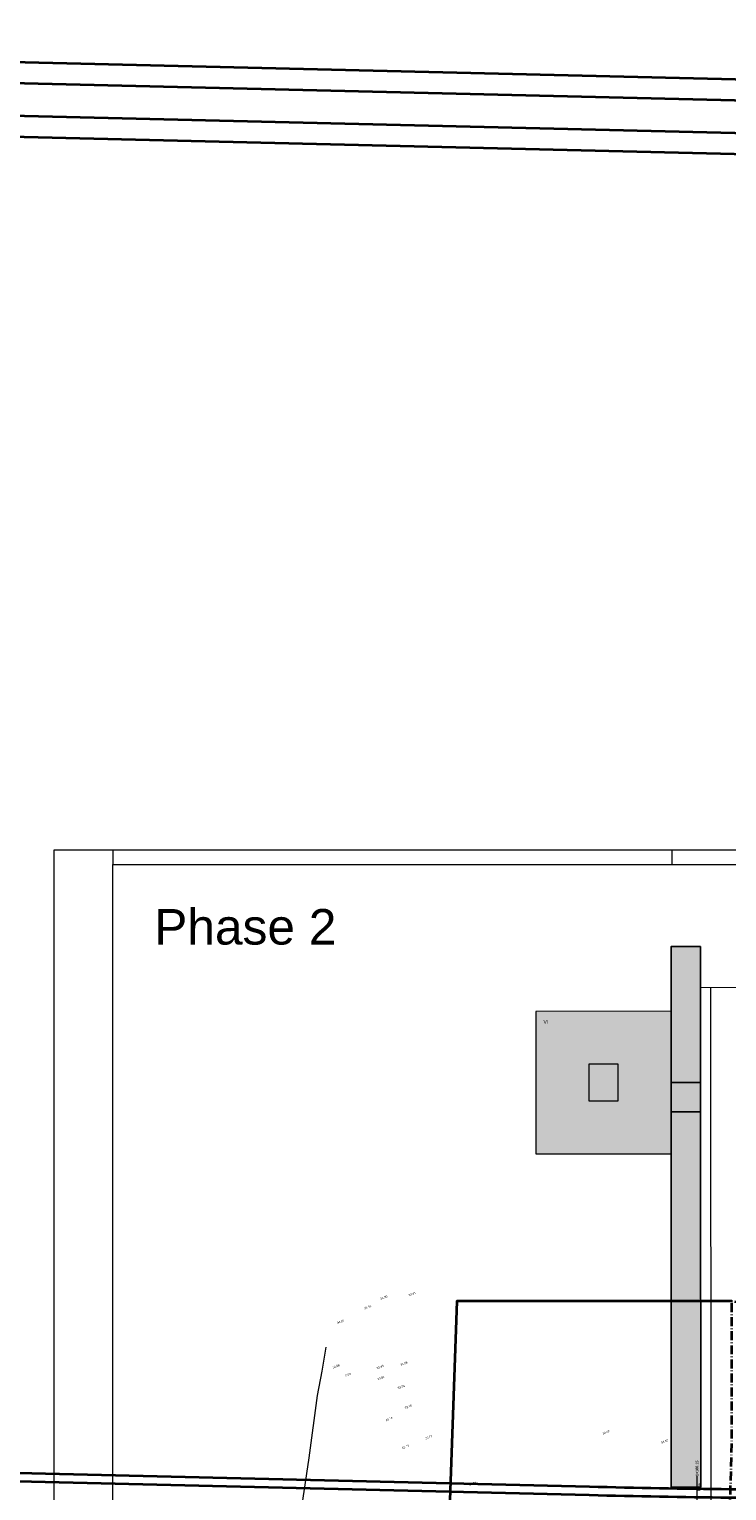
# Model space of a CAD drawing. Header units: metres. Extents: x -5203299 to 2078834, y 245743 to 5817682.
# Tile 226 of 256: x 366254 to 366373, y 5814224 to 5814473. Entities that reach past the tile are written whole.
import ezdxf

# ---------------------------------------------------------------- set-up
doc = ezdxf.new("R2010")
doc.units = ezdxf.units.M
doc.header["$LTSCALE"] = 0.5
for name, pattern in [('grob-A0TUTQFOZ9', [11, 3, -8]), ('ISO-02 Strichlinie', [3.81, 3.048, -0.762]), ('ISO-10 Strichpunktlinie', [4.699, 3.048, -0.762, 0.127, -0.762])]:
    doc.linetypes.add(name, pattern=pattern)
for name, color, linetype, lineweight in [('01.01_Text-Beschriftung Geschosse', 7, 'Continuous', 25), ('02.00_Gebäude-Dachlinien Neubau etc', 7, 'Continuous', 9), ('02.02_Nutzung. Gebäude-Gewerbe Neubau', 7, 'Continuous', 9), ('30 -39 Baustelle- Fläche', 7, 'Continuous', 15), ('70 -74 Zeichnungsblatt- 4 Plankopf Linie', 7, 'Continuous', 13), ('99.02_Vermesserplan-Höhe SWP', 7, 'Continuous', 18), ('99.02_Vermesserplan-Linie Zaun', 7, 'Continuous', 18), ('99.04_Erschließung_VP-KRA_S-LP-Krampnitz 1.BA$0$S-Beschriftung-2', 7, 'Continuous', 20), ('99.04_Erschließung_VP-S-Borde-Kantenstein', 7, 'Continuous', 25), ('Keine', 7, 'Continuous', 9)]:
    doc.layers.add(name, color=color, linetype=linetype, lineweight=lineweight)
for name, color, linetype, lineweight, true_color in [('99.04_1.BA Verkehrsanlagen-Achse', 1, 'Continuous', 20, 0xff0000), ('99.04_Erschließung_VP-KRA_S-LP-Krampnitz 1.BA$0$S-Achse', 1, 'Continuous', 20, 0xff0000), ('99.04_Erschließung_VP-S-Achse', 1, 'Continuous', 20, 0xff0000), ('99.04_Erschließung_VP-S-Farben-Gehweg-Betonsteinpflaster', 7, 'Continuous', 25, 0xffd6a8), ('99.04_Erschließung_VP-S-Farben-Grünflächen', 7, 'Continuous', 25, 0xc2e687), ('99.04_Gleisplanung VP 02_23-EB-1236L-A-FAHRKANTE', 150, 'Continuous', 35, 0x007fff), ('99.04_Gleisplanung VP 02_23-EB-1236R-A-FAHRKANTE', 150, 'Continuous', 35, 0x007fff)]:
    doc.layers.add(name, color=color, linetype=linetype, lineweight=lineweight, true_color=true_color)
doc.styles.add('Arial', font='arial.ttf')
doc.styles.add('Arial (bold)', font='arialbd.ttf')

# ---------------------------------------------------------------- blocks, each defined once
blk = doc.blocks.new('_23-07-06_Massenplan_TB_Weiterführende Schule (3D)')
at = {"layer": '02.02_Nutzung. Gebäude-Gewerbe Neubau', "linetype": 'Continuous', "lineweight": 0}
blk.add_hatch(color=9, dxfattribs=at).paths.add_polyline_path([(-252.44, 75.56), (-229.44, 75.58), (-229.46, 99.83), (-252.46, 99.81)])
at = {"layer": '99.04_Erschließung_VP-S-Farben-Gehweg-Betonsteinpflaster', "linetype": 'Continuous', "lineweight": 0, "true_color": 0xffd6a8}
blk.add_hatch(color=41, dxfattribs=at).paths.add_polyline_path([(-229.45, 87.73), (-229.44, 82.73), (-224.44, 82.73), (-224.45, 87.73)])
at = {"layer": '99.04_Erschließung_VP-S-Farben-Grünflächen', "linetype": 'Continuous', "lineweight": 0, "true_color": 0xc2e687}
for points in [[(-224.47, 110.84), (-229.47, 110.83), (-229.45, 87.73), (-224.45, 87.73)], [(-224.44, 82.73), (-229.44, 82.73), (-229.44, 18.89), (-224.39, 18.89)]]:
    blk.add_hatch(color=71, dxfattribs=at).paths.add_polyline_path(points)
at = {"layer": '02.00_Gebäude-Dachlinien Neubau etc', "flags": 128}
blk.add_lwpolyline([(-243.44, 84.57), (-238.44, 84.57), (-238.45, 90.82), (-243.45, 90.82)], close=True, dxfattribs=at)
at = {"layer": '02.02_Nutzung. Gebäude-Gewerbe Neubau', "flags": 128}
blk.add_lwpolyline([(-252.44, 75.56), (-229.44, 75.58), (-229.46, 99.83), (-252.46, 99.81)], close=True, dxfattribs=at)
at = {"layer": '99.02_Vermesserplan-Linie Zaun', "color": 7, "linetype": 'Continuous', "lineweight": 18}
for p, q in [((-288.78, 38.59), (-288.1, 42.68)), ((-289.55, 34.49), (-288.78, 38.59)), ((-290.96, 23.89), (-289.55, 34.49)), ((-292.86, 11.36), (-290.96, 23.89))]:
    blk.add_line(p, q, dxfattribs=at)
at = {"layer": '99.04_1.BA Verkehrsanlagen-Achse', "linetype": 'Continuous', "lineweight": 20}
blk.add_line((14.29, 104.04), (-224.46, 103.84), dxfattribs=at)
at = {"layer": '99.04_Erschließung_VP-KRA_S-LP-Krampnitz 1.BA$0$S-Achse', "linetype": 'Continuous'}
for p, q in [((14.29, 104.04), (-224.46, 103.84)), ((-222.64, 15.77), (-222.71, 103.84))]:
    blk.add_line(p, q, dxfattribs=at)
at = {"layer": '99.04_Erschließung_VP-KRA_S-LP-Krampnitz 1.BA$0$S-Beschriftung-2', "linetype": 'Continuous'}
blk.add_line((-225.06, 20.77), (-225.06, 15.77), dxfattribs=at)
at = {"layer": '99.04_Erschließung_VP-S-Achse', "linetype": 'Continuous'}
for p, q in [((14.29, 104.04), (-224.46, 103.84)), ((-222.64, 15.77), (-222.71, 103.84))]:
    blk.add_line(p, q, dxfattribs=at)
at = {"layer": '99.04_Erschließung_VP-S-Borde-Kantenstein', "lineweight": 9}
for p, q in [((-229.45, 87.73), (-224.45, 87.73)), ((-229.44, 82.73), (-224.44, 82.73))]:
    blk.add_line(p, q, dxfattribs=at)
at = {"layer": '99.04_Erschließung_VP-S-Farben-Gehweg-Betonsteinpflaster', "flags": 128}
blk.add_lwpolyline([(-229.45, 87.73), (-229.44, 82.73), (-224.44, 82.73), (-224.45, 87.73)], close=True, dxfattribs=at)
at = {"layer": '99.04_Erschließung_VP-S-Farben-Grünflächen', "flags": 128}
for points in [[(-224.47, 110.84), (-229.47, 110.83), (-229.45, 87.73), (-224.45, 87.73)], [(-224.44, 82.73), (-229.44, 82.73), (-229.44, 18.89), (-224.39, 18.89)]]:
    blk.add_lwpolyline(points, close=True, dxfattribs=at)
at = {"layer": '99.04_Gleisplanung VP 02_23-EB-1236R-A-FAHRKANTE', "flags": 128}
for points in [[(563.02, 18.31), (-195.63, 18.36), (-195.63, 18.36, -0.005965), (-243.33, 18.93), (-544.41, 26.14)], [(563.02, 16.88), (-195.63, 16.93, -0.005965), (-243.36, 17.5), (-544.44, 24.7)]]:
    blk.add_lwpolyline(points, format="xyb", dxfattribs=at)
at = {"layer": '01.01_Text-Beschriftung Geschosse', "color": 7, "insert": (-251.15, 98.34), "char_height": 0.604, "width": 6.2318, "attachment_point": 1, "rotation": 0.0481, "line_spacing_factor": 4, "style": 'Arial'}
blk.add_mtext('VI', dxfattribs=at)
at = {"layer": '99.02_Vermesserplan-Höhe SWP', "color": 7, "char_height": 0.36, "rotation": 20.7002, "line_spacing_factor": 0.251004, "style": 'Arial'}
for s, insert, attachment_point in [('33.98', (-281.62, 49.28), 4), ('34.00', (-277.71, 51.36), 6), ('33.91', (-274.06, 51.52), 4), ('34.10', (-286.24, 46.79), 4), ('34.08', (-286.47, 39.62), 2), ('33.88', (-275.53, 39.86), 1), ('0.00', (-283.99, 38.36), 3), ('33.95', (-278.32, 39.56), 6), ('33.81', (-278.18, 37.68), 6), ('33.81', (-275.91, 35.73), 4), ('33.76', (-274.71, 32.34), 4), ('33.76', (-276.81, 30.68), 6), ('33.77', (-271.32, 27.32), 1), ('34.42', (-241.17, 28.18), 1), ('33.77', (-274.03, 25.96), 6), ('34.07', (-230.04, 27.05), 3), ('33.88', (-262.68, 19.88), 3)]:
    blk.add_mtext(s, dxfattribs=dict(at, insert=insert, attachment_point=attachment_point))
at = {"layer": '99.04_Erschließung_VP-KRA_S-LP-Krampnitz 1.BA$0$S-Beschriftung-2', "char_height": 0.45, "rotation": 90, "line_spacing_factor": 1.012097, "style": 'Arial (bold)'}
for s, insert, attachment_point in [('1+166.15', (-225.06, 20.77), 4), ('R=∞', (-224.94, 18.27), 1)]:
    blk.add_mtext(s, dxfattribs=dict(at, insert=insert, attachment_point=attachment_point))
blk = doc.blocks.new('Gruppe-987')
at = {"layer": '30 -39 Baustelle- Fläche', "color": 171, "linetype": 'Continuous', "lineweight": 35, "true_color": 0x7f7fff, "flags": 128}
for points in [[(-219.14, 50.54), (-265.89, 50.54), (-267.71, -1.02), (-270.13, -44.32), (-270.13, -108.94)], [(-63.58, 37.5), (6.74, 37.5), (6.74, 17.22), (-5.51, 17.22)], [(-5.27, 8.62), (3.8, 7.56), (6.74, 6.51), (6.74, -101.88), (4.99, -101.88), (4.99, -86.22)], [(-270.13, -108.94), (-253.44, -113.14), (-248.33, -110.52), (-239.61, -105.17)]]:
    blk.add_lwpolyline(points, dxfattribs=at)
at = {"layer": '30 -39 Baustelle- Fläche', "color": 92, "linetype": 'ISO-10 Strichpunktlinie', "lineweight": 35, "flags": 128}
blk.add_lwpolyline([(-220.65, -7.88), (-220.84, -7.76), (-221.19, -7.39), (-221.24, -7.3), (-221.49, 0.43), (-221.05, 1.4), (-219.77, 3.38), (-219.14, 26.24), (-219.14, 50.54), (-132.5, 37.5), (-63.58, 37.5), (-63.58, 29.58), (-72.08, 25.84), (-77.12, 23.11), (-82.03, 19.9), (-90.04, 12.33), (-96.12, 5.61), (-100.7, 1), (-101.74, 0.18), (-102.86, -0.54), (-104.6, -1.4), (-105.81, -1.83), (-106.91, -2.18), (-108.56, -2.46), (-110.17, -2.48), (-115.34, -2.38), (-124.65, -2.21), (-130.77, -2.11), (-138.02, -1.99), (-147.06, -1.86), (-155.24, -1.95), (-162.64, -2.06), (-171.72, -2.14), (-183.13, -2.28), (-197.09, -2.64), (-201.64, -2.82), (-209.91, -3.72), (-214.63, -4.84), (-219.05, -6.87)], close=True, dxfattribs=at)
at = {"layer": '30 -39 Baustelle- Fläche', "color": 171, "linetype": 'grob-A0TUTQFOZ9', "lineweight": 35, "true_color": 0x7f7fff, "flags": 128}
for points in [[(-63.58, 37.5), (-132.5, 37.5), (-219.14, 50.54)], [(-5.09, -110.84), (-5.09, -120.84), (0.26, -120.84), (0.26, -141.1), (-5.88, -155.19), (-28.65, -171.01), (-41.3, -171.9), (-67.44, -165.61), (-69.45, -170.98), (-226.61, -119.63), (-225.79, -107.55), (-225.78, -107.54)]]:
    blk.add_lwpolyline(points, dxfattribs=at)
at = {"layer": '30 -39 Baustelle- Fläche', "color": 92, "linetype": 'ISO-10 Strichpunktlinie', "lineweight": 35, "flags": 128}
for points in [[(0.26, -120.84), (0.26, -2.14), (-29.42, -2.14), (-36.89, 13.27), (-70.84, 13.27), (-76.67, 8.35), (-81, 4.44), (-85.56, -0.32), (-91.63, -6.42), (-95.06, -9.37), (-100.68, -12.35), (-103.59, -13.31), (-107.35, -14.14), (-110.11, -14.46), (-111.18, -14.52), (-114.26, -14.47), (-122.18, -14.33), (-148.02, -13.93), (-183.24, -14.24), (-201.75, -14.75), (-207.96, -15.52), (-212.99, -17.49), (-213.13, -17.59), (-214.32, -19.38), (-215.32, -24.34), (-217.38, -46.03), (-217.92, -52.7), (-218.4, -57.65), (-219.02, -60.62), (-223.45, -70.21), (-224.41, -81.27), (-225.78, -107.54)], [(-225.78, -107.54), (-225.79, -107.55), (-226.61, -119.63), (-69.45, -170.98), (-67.44, -165.61), (-41.3, -171.9), (-28.65, -171.01), (-5.88, -155.19), (0.26, -141.1), (0.26, -120.84)]]:
    blk.add_lwpolyline(points, dxfattribs=at)
at = {"layer": '30 -39 Baustelle- Fläche', "color": 171, "true_color": 0x7f7fff, "char_height": 0.6041, "attachment_point": 2, "line_spacing_factor": 0.971243, "style": 'Arial'}
for s, insert, rotation in [('Reptilienschutzzaun Erhalt', (-179.88, 43.99), 351.439), ('Reptilienschutzzaun versetzen/neu', (7.28, -12.72), 90), ('Reptilienschutzzaun versetzen/neu', (-269.35, -50.19), 90), ('Reptilienschutzzaun versetzen/neu', (7.28, -87), 90), ('Reptilienschutzzaun versetzen/neu', (-6.5, -116.4), 90), ('Reptilienschutzzaun Erhalt', (-218.33, -121.1), 341.0711), ('Reptilienschutzzaun Erhalt', (-3.71, -146.89), 66.4264), ('Reptilienschutzzaun Erhalt', (-61.16, -165.96), 344.9747)]:
    blk.add_mtext(s, dxfattribs=dict(at, insert=insert, rotation=rotation))
for s, insert in [('Reptilienschutzzaun Erhalt', (-82.3, 36.9)), ('Reptilienschutzzaun versetzen/neu', (-5.14, 36.98))]:
    blk.add_mtext(s, dxfattribs=dict(at, insert=insert))
at = {"layer": '30 -39 Baustelle- Fläche', "color": 92, "char_height": 0.6041, "attachment_point": 2, "line_spacing_factor": 0.971243, "style": 'Arial'}
for insert, rotation in [((-217.95, 28.88), 90), ((-69.5, 28.51), 25.2288), ((-96.48, 7.16), 47.7115), ((-76.26, 7.15), 43.115), ((-34.5, 6.97), 296.4761), ((-198.77, -1.56), 3.5264), ((-215.25, -35.67), 84.5799), ((0.63, -49.88), 90), ((-224.68, -101.39), 86.7598)]:
    blk.add_mtext('Reptilienschutzzaun Bestand', dxfattribs=dict(at, insert=insert, rotation=rotation))
at = {"layer": '30 -39 Baustelle- Fläche', "color": 92, "insert": (-196.36, -15.41), "char_height": 0.6041, "attachment_point": 2, "line_spacing_factor": 0.971243, "style": 'Arial'}
blk.add_mtext('Reptilienschutzzaun Bestand', dxfattribs=at)
blk = doc.blocks.new('_BE Phase 2 (3D)')
at = {"layer": 'Keine', "color": 7}
blk.add_blockref('Gruppe-987', (0, 0), dxfattribs=at)
blk = doc.blocks.new('Plankopf')
at = {"layer": '70 -74 Zeichnungsblatt- 4 Plankopf Linie', "color": 7, "linetype": 'ISO-02 Strichlinie', "lineweight": 5, "transparency": 33554687}
for p, q in [((-0.5745, 0.4205), (-0.5745, 0.4155)), ((-0.3845, 0.4205), (-0.3845, 0.4155))]:
    blk.add_line(p, q, dxfattribs=at)
at = {"layer": '70 -74 Zeichnungsblatt- 4 Plankopf Linie', "transparency": 33554687, "flags": 128}
for points in [[(-0.5945, 0.4205), (0.5945, 0.4205), (0.5945, -0.4205), (-0.5945, -0.4205)], [(-0.5745, -0.4155), (-0.5745, 0.4155), (0.5895, 0.4155), (0.5895, -0.4155)]]:
    blk.add_lwpolyline(points, close=True, dxfattribs=at)
at = {"layer": '70 -74 Zeichnungsblatt- 4 Plankopf Linie', "color": 0, "flags": 1}
for tag in ['Approval', 'Approval', 'Approval', 'Approval', 'Approval', 'AR_Genehmigt_-_Datum', 'Auto_Generate_Page_Number', 'Auto_Total_Num_Sheets', 'Auftraggeber', 'Auftraggeber_Zusatz_-1-', 'Auftraggeber_Zusatz_-2-', 'Architekt', 'Architekt_Zusatz_-1-', 'Architekt_Zusatz_-2-', 'Approval', 'Current_Plot_Date', 'Scale', 'Sheet_Number', 'Sheet_Title', 'Teil', 'Gewerk', 'Total_Num_Sheets', 'Tragwerksplanung', 'Tragwerksplanung_Zusatz_-1-', 'Tragwerksplanung_Zusatz_-2-', 'Geschäftszeichen', 'Zone', 'Zone', 'Zone', 'Zone', 'Zone', 'Status', 'TGA', 'TGA_Zusatz_-1-', 'TGA_Zusatz_-2-', 'Zone', 'Number', 'Publish_Date', 'Number', 'Publish_Date', 'Number', 'Publish_Date', 'Number', 'Publish_Date', 'Number', 'Publish_Date', 'Planungsgrundlagen', 'Plot_Date_Format', 'BH_Genehmigt_-_Datum', 'Papiermaße', 'Ebene', 'Page_Number', 'Plannummer_Fachplaner', 'File_Name', 'File_Name_Include_Path', 'Projektname_Zusatz', 'Project_Address', 'Landschaftsarchitekt', 'Landschaftsarchitekten_Zusatz-1-', 'Landschaftsarchitekten_Zusatz_-2-', 'Höhe_üNHN', 'Leistungsphase', 'Number', 'Publish_Date', 'Recipients', 'Recipients', 'Recipients', 'Recipients', 'Recipients', 'Project_Date', 'Project_ID', 'Project_Name', 'Recipients', 'Date', 'Note', 'Date', 'Note', 'Date', 'Note', 'Date', 'Note', 'Date', 'Note', 'Format', 'Date', 'Date', 'Note']:
    blk.add_attdef(tag, (-0.5945, -0.4205), '', height=0.00018, dxfattribs=at)
blk = doc.blocks.new('_23-07-06_Massenplan_TB_Weiterführende Schule-3 (3D)')
at = {"layer": '99.04_Gleisplanung VP 02_23-EB-1236L-A-FAHRKANTE', "flags": 128}
for points in [[(-195.677, 14.713, -0.005965), (-243.369, 15.285), (-544.421, 22.489)], [(-195.677, 13.278, -0.005965), (-243.404, 13.85), (-243.404, 13.85), (-243.404, 13.85), (-544.456, 21.055, -0.000153)]]:
    blk.add_lwpolyline(points, format="xyb", dxfattribs=at)
at = {"layer": '99.04_Gleisplanung VP 02_23-EB-1236R-A-FAHRKANTE', "flags": 128}
for points in [[(-195.633, 18.362, -0.005965), (-243.325, 18.934), (-544.406, 26.139)], [(-195.633, 16.927, -0.005965), (-243.36, 17.5), (-544.44, 24.705)]]:
    blk.add_lwpolyline(points, format="xyb", dxfattribs=at)

msp = doc.modelspace()

# ---------------------------------------------------------------- block references
at = {"layer": 'Keine', "color": 1}
msp.add_blockref('_23-07-06_Massenplan_TB_Weiterführende Schule (3D)', (366592.8, 5814205.71), dxfattribs=at)

# ---------------------------------------------------------------- next in the draw order: block references
msp.add_blockref('_BE Phase 2 (3D)', (366592.8, 5814205.71), dxfattribs=at)

# ---------------------------------------------------------------- next in the draw order: block references
at = {"layer": '70 -74 Zeichnungsblatt- 4 Plankopf Linie', "xscale": 500, "yscale": 500, "zscale": 500}
msp.add_blockref('Plankopf', (366555.71, 5814122.76), dxfattribs=at)

# ---------------------------------------------------------------- next in the draw order: block references
at = {"layer": 'Keine', "color": 1, "xscale": 2.5, "yscale": 2.5, "zscale": 2.5}
msp.add_blockref('_23-07-06_Massenplan_TB_Weiterführende Schule-3 (3D)', (367377.8, 5814407.22), dxfattribs=at)

# ---------------------------------------------------------------- next in the draw order: texts
at = {"layer": 'Keine', "color": 7, "insert": (366275.49, 5814316.8), "char_height": 6.041, "attachment_point": 7, "line_spacing_factor": 0.970891, "style": 'Arial'}
msp.add_mtext('Phase 2', dxfattribs=at)

doc.saveas('drawing.dxf')
